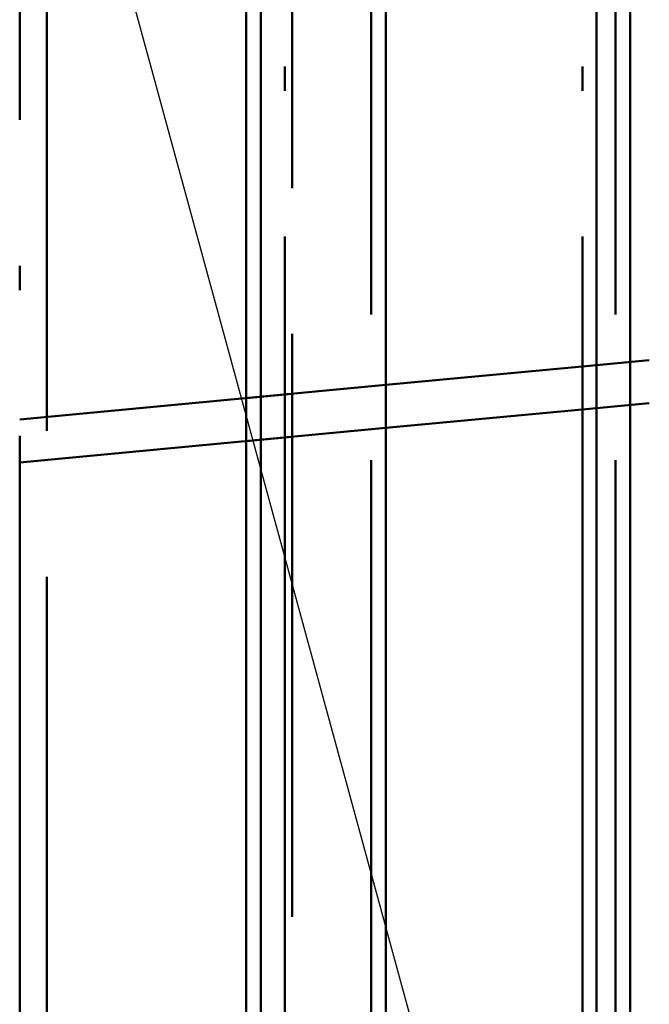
# Paper-space layout 'Layout1' of a CAD drawing. Extents: x -2 to 1033, y -36 to 596.
# Tile 252 of 256: x 377.01 to 380.24, y 499.19 to 504.25. Entities that reach past the tile are written whole.
import ezdxf

# ---------------------------------------------------------------- set-up
doc = ezdxf.new("R2010")
doc.units = 0
doc.linetypes.add('ACAD_ISO02W100', pattern=[15, 12, -3])
doc.linetypes.add('ACAD_ISO04W100', pattern=[30.5, 24, -3, 0.5, -3])
for name, color, linetype, lineweight in [('SS_POPIS_PROFILU', 13, 'CONTINUOUS', 25), ('SS_SLOUPY KRAJNÍ', 143, 'CONTINUOUS', 50), ('SS_ZEBRIK KOŠ', 75, 'CONTINUOUS', 50), ('SS_ZEBRIKY', 24, 'CONTINUOUS', 50)]:
    doc.layers.add(name, color=color, linetype=linetype, lineweight=lineweight)

psp = doc.layouts.get("Layout1")

# ---------------------------------------------------------------- linework, layer by layer
at = {"layer": 'SS_POPIS_PROFILU', "color": 13}
psp.add_lwpolyline([(374.6585, 515.085), (388.1864, 465.4941), (399.4245, 465.4941)], dxfattribs=at)
at = {"layer": 'SS_SLOUPY KRAJNÍ', "color": 3, "linetype": 'ACAD_ISO02W100', "ltscale": 0.25}
for p, q in [((379.9707, 502.4735), (380.2429, 502.4991)), ((377.0063, 502.1945), (378.8892, 502.3717)), ((378.4063, 502.3263), (378.1698, 502.304)), ((379.9707, 502.2525), (380.2429, 502.2781)), ((377.0063, 501.9735), (378.8892, 502.1507)), ((378.1698, 502.083), (378.4063, 502.1053))]:
    psp.add_line(p, q, dxfattribs=at)
at = {"layer": 'SS_SLOUPY KRAJNÍ', "color": 1, "linetype": 'Continuous', "ltscale": 0.25}
for p, q in [((378.8892, 502.3717), (379.9707, 502.4735)), ((378.8892, 502.1507), (379.9707, 502.2525))]:
    psp.add_line(p, q, dxfattribs=at)
at = {"layer": 'SS_ZEBRIK KOŠ', "color": 1, "linetype": 'Continuous', "ltscale": 0.25}
for p, q in [((378.1698, 546.985), (378.1698, 420.885)), ((378.2464, 420.885), (378.2464, 546.985)), ((378.8892, 420.885), (378.8892, 546.985)), ((379.9707, 515.085), (379.9707, 484.685)), ((380.1444, 515.085), (380.1444, 484.685))]:
    psp.add_line(p, q, dxfattribs=at)
at = {"layer": 'SS_ZEBRIK KOŠ', "color": 7, "linetype": 'ACAD_ISO04W100', "ltscale": 0.25}
for p, q in [((378.3686, 420.885), (378.3686, 546.985)), ((379.9, 420.885), (379.9, 546.985))]:
    psp.add_line(p, q, dxfattribs=at)
at = {"layer": 'SS_ZEBRIK KOŠ', "color": 3, "linetype": 'ACAD_ISO02W100', "ltscale": 0.25}
for p, q in [((378.8126, 546.985), (378.8126, 420.885)), ((380.0692, 546.985), (380.0692, 420.885))]:
    psp.add_line(p, q, dxfattribs=at)
at = {"layer": 'SS_ZEBRIKY', "color": 7, "linetype": 'ACAD_ISO04W100', "ltscale": 0.25}
psp.add_line((377.0063, 524.985), (377.0063, 378.385), dxfattribs=at)
at = {"layer": 'SS_ZEBRIKY', "color": 3, "linetype": 'ACAD_ISO02W100', "ltscale": 0.25}
for p, q in [((377.1463, 378.385), (377.1463, 524.985)), ((378.4063, 420.885), (378.4063, 524.985))]:
    psp.add_line(p, q, dxfattribs=at)

doc.saveas('drawing.dxf')
